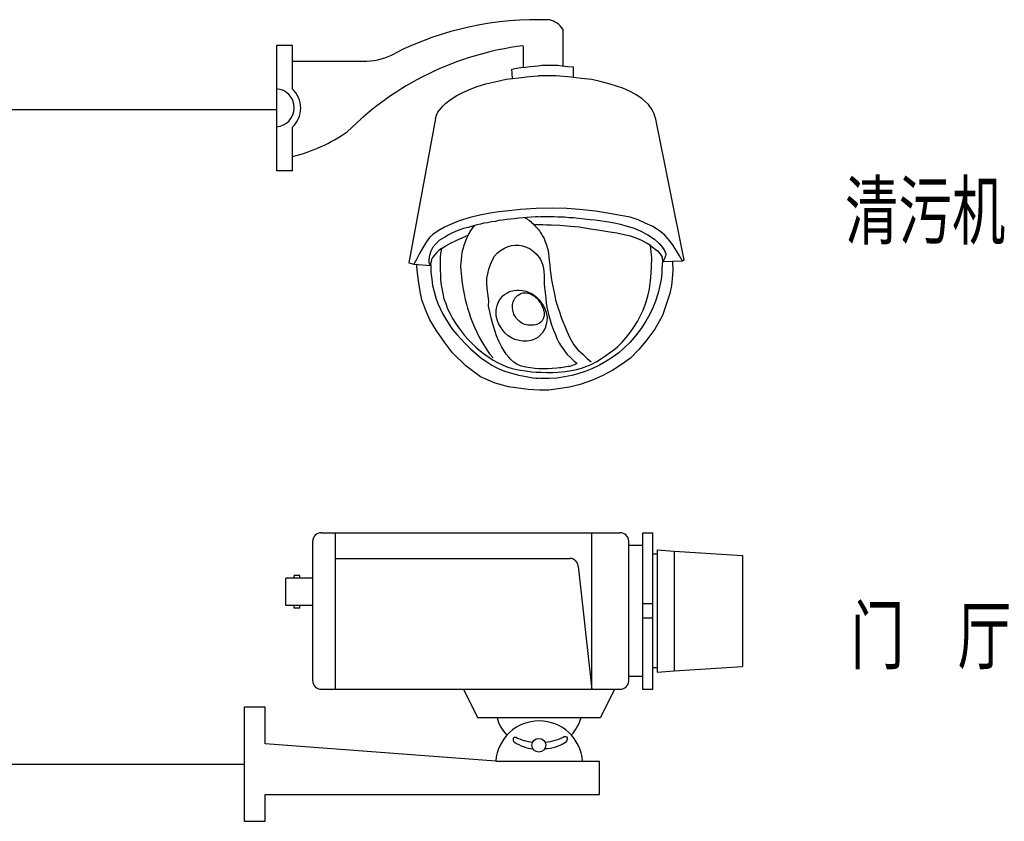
# Model space of a CAD drawing. Header units: millimetres. Extents: x 99955 to 321880, y 78800 to 170196.
# Tile 17 of 26: x 230936 to 235287, y 111635 to 115178. Entities that reach past the tile are written whole.
import ezdxf

# ---------------------------------------------------------------- set-up
doc = ezdxf.new("R2010")
doc.units = ezdxf.units.MM
doc.linetypes.add('CONTINOUS', pattern=[0])
doc.layers.add('DQ', color=3, linetype='Continuous', lineweight=13)
doc.layers.add('付', color=7, linetype='Continuous')
doc.styles.add('宋体', font='txt', dxfattribs={"width": 0.8, "height": 3.5})

msp = doc.modelspace()

# ---------------------------------------------------------------- linework, layer by layer
at = {"color": 0}
for p, q in [((233335.5, 115136.2), (233335.5, 114974.2)), ((232140.9, 115063.9), (232070, 115063.9)), ((232070, 115063.9), (232070, 114509.4)), ((232140.9, 114871.4), (232140.9, 115063.9)), ((233160, 115062.9), (233160, 114967.6)), ((232142.4, 114994.7), (232469.5, 114994.7)), ((232140.9, 114509.4), (232140.9, 114703.5)), ((232140.9, 114509.4), (232070, 114509.4)), ((232020.9, 112139.8), (231927.3, 112139.8)), ((231927.3, 112139.8), (231927.3, 111635.2)), ((232020.9, 111977.8), (232020.9, 112139.8)), ((233039.3, 111901.7), (232020.9, 111977.8)), ((233039.3, 111901.7), (233498.6, 111901.7)), ((233498.6, 111753.6), (233498.6, 111901.7)), ((232020.9, 111753.6), (233498.6, 111753.6)), ((232020.9, 111635.2), (232020.9, 111753.6)), ((231927.3, 111635.2), (232020.9, 111635.2))]:
    msp.add_line(p, q, dxfattribs=at)
for p, q in [((233170.9, 114968.8), (233191, 114971.5)), ((233191, 114971.5), (233208.9, 114973.2)), ((233208.9, 114973.2), (233226.8, 114974.8)), ((233226.8, 114974.8), (233243.1, 114976.4)), ((233243.1, 114976.4), (233258.3, 114976.4)), ((233258.3, 114976.4), (233288.7, 114977.1)), ((233288.7, 114977.1), (233313.3, 114977.1)), ((233313.3, 114977.1), (233333.8, 114974.4)), ((233333.8, 114974.4), (233357, 114971.7)), ((233357, 114971.7), (233381.5, 114969)), ((233110.1, 114959.5), (233130.8, 114963.9)), ((233111.4, 114941.7), (233110.1, 114959.5)), ((233113.3, 114918.2), (233111.4, 114941.7)), ((233111.4, 114941.7), (233111.4, 114941.7)), ((233130.8, 114963.9), (233150.9, 114966.7)), ((233150.9, 114966.7), (233170.9, 114968.8)), ((233186.5, 114926.4), (233226.9, 114929.3)), ((233267.9, 114929.8), (233226.9, 114929.3)), ((233306.3, 114929.3), (233267.9, 114929.8)), ((233373.5, 114924.7), (233306.3, 114929.3)), ((233381.5, 114969), (233381.5, 114923.3)), ((232930.4, 114872.6), (232957.3, 114883.1)), ((232957.3, 114883.1), (232995.4, 114894.3)), ((232995.4, 114894.3), (233036.1, 114904.1)), ((233036.1, 114904.1), (233085.4, 114914.6)), ((233085.4, 114914.6), (233141.2, 114921.8)), ((233141.2, 114921.8), (233186.5, 114926.4)), ((233417.7, 114918.8), (233373.5, 114924.7)), ((233463.9, 114913.3), (233417.7, 114918.8)), ((233500.6, 114905.4), (233463.9, 114913.3)), ((233544.8, 114892.5), (233500.6, 114905.4)), ((233600.9, 114874.8), (233544.8, 114892.5)), ((232842, 114826.2), (232867.6, 114843.4)), ((232867.6, 114843.4), (232893.7, 114857)), ((232893.7, 114857), (232930.4, 114872.6)), ((233636.8, 114858.6), (233600.9, 114874.8)), ((233662.8, 114843.8), (233636.8, 114858.6)), ((233686.4, 114828), (233662.8, 114843.8)), ((232803.9, 114794.9), (232819.1, 114809.5)), ((232819.1, 114809.5), (232842, 114826.2)), ((233714.6, 114802.7), (233686.4, 114828)), ((233731.1, 114779.1), (233714.6, 114802.7)), ((232070, 114780), (230790, 114780)), ((232773.2, 114740.7), (232777.3, 114755.7)), ((232777.3, 114755.7), (232783.5, 114769.3)), ((232783.5, 114769.3), (232803.9, 114794.9)), ((233739.3, 114761.8), (233731.1, 114779.1)), ((233744.2, 114745.3), (233739.3, 114761.8)), ((232773.2, 114740.7), (232655.7, 114103.1)), ((233744.2, 114745.3), (233870.1, 114115.3)), ((233014.3, 114323.7), (232969.6, 114314)), ((233053.1, 114329.5), (233014.3, 114323.7)), ((233097.7, 114333.4), (233053.1, 114329.5)), ((233148.2, 114339.2), (233097.7, 114333.4)), ((233218, 114343.1), (233148.2, 114339.2)), ((233289.8, 114345), (233218, 114343.1)), ((233353.8, 114343.1), (233289.8, 114345)), ((233410.1, 114339.2), (233353.8, 114343.1)), ((233480, 114331.5), (233410.1, 114339.2)), ((233551.1, 114320), (233480, 114331.5)), ((233590.6, 114313.3), (233551.1, 114320)), ((232878.4, 114288.8), (232839.6, 114273.3)), ((232926.9, 114304.3), (232878.4, 114288.8)), ((232969.6, 114314), (232926.9, 114304.3)), ((232972.8, 114274.6), (232956.4, 114270.7)), ((232987.5, 114278.1), (232972.8, 114274.6)), ((233002.5, 114280.5), (232987.5, 114278.1)), ((233020.7, 114284.1), (233002.5, 114280.5)), ((233036.3, 114286.8), (233020.7, 114284.1)), ((233053.6, 114289.9), (233036.3, 114286.8)), ((233069.1, 114292.1), (233053.6, 114289.9)), ((233087.8, 114294.3), (233069.1, 114292.1)), ((233104.2, 114296.5), (233087.8, 114294.3)), ((233120.2, 114298.3), (233104.2, 114296.5)), ((233141.5, 114300.5), (233120.2, 114298.3)), ((233161.1, 114302.3), (233141.5, 114300.5)), ((233178.4, 114304.1), (233161.1, 114302.3)), ((233167.8, 114302.6), (233172.5, 114300.3)), ((233172.5, 114300.3), (233177.9, 114297.3)), ((233177.9, 114297.3), (233183.2, 114294.1)), ((233195.7, 114305), (233178.4, 114304.1)), ((233183.2, 114294.1), (233188.6, 114289.9)), ((233188.6, 114289.9), (233193.9, 114286.1)), ((233193.9, 114286.1), (233199.6, 114280.6)), ((233215.7, 114306.3), (233195.7, 114305)), ((233199.6, 114280.6), (233205.6, 114275.1)), ((233205.6, 114275.1), (233211.3, 114269.2)), ((233226.9, 114306.7), (233215.7, 114306.3)), ((233226.9, 114306.7), (233238, 114307.6)), ((233238, 114307.6), (233257.2, 114308.2)), ((233257.2, 114308.2), (233276, 114308)), ((233276, 114308), (233297.9, 114308)), ((233297.9, 114308), (233313.9, 114307)), ((233313.9, 114307), (233327.1, 114307.2)), ((233327.1, 114307.2), (233342.8, 114306.3)), ((233342.8, 114306.3), (233364.2, 114304.5)), ((233364.2, 114304.5), (233383.4, 114303.6)), ((233383.4, 114303.6), (233405.8, 114301.4)), ((233405.8, 114301.4), (233432.2, 114298.5)), ((233432.2, 114298.5), (233456.7, 114295.7)), ((233456.7, 114295.7), (233479.4, 114294)), ((233479.4, 114294), (233499.3, 114291.2)), ((233499.3, 114291.2), (233518.6, 114287.8)), ((233518.6, 114287.8), (233539.1, 114284.3)), ((233539.1, 114284.3), (233563.4, 114279.7)), ((233563.4, 114279.7), (233591.6, 114273.9)), ((233634.1, 114304.6), (233590.6, 114313.3)), ((233591.6, 114273.9), (233618.4, 114266)), ((233669.7, 114293), (233634.1, 114304.6)), ((233699.6, 114278.6), (233669.7, 114293)), ((233733.4, 114264.1), (233699.6, 114278.6)), ((232785.6, 114245.5), (232761.1, 114228.6)), ((232813.5, 114260.6), (232785.6, 114245.5)), ((232839.6, 114273.3), (232813.5, 114260.6)), ((232845.1, 114234.2), (232831.1, 114226.7)), ((232862.3, 114241.6), (232845.1, 114234.2)), ((232880.7, 114249.5), (232862.3, 114241.6)), ((232897.4, 114254.8), (232880.7, 114249.5)), ((232917.3, 114259.9), (232897.4, 114254.8)), ((232921, 114233.7), (232915.5, 114222.8)), ((232936.1, 114265.5), (232917.3, 114259.9)), ((232929.4, 114247.3), (232921, 114233.7)), ((232937.1, 114257.7), (232929.4, 114247.3)), ((232956.4, 114270.7), (232936.1, 114265.5)), ((232944.9, 114266), (232937.1, 114257.7)), ((233219.7, 114271.4), (233210.9, 114271.6)), ((233211.3, 114269.2), (233217.3, 114263.1)), ((233217.3, 114263.1), (233222.9, 114257.1)), ((233232.8, 114271.2), (233219.7, 114271.4)), ((233222.9, 114257.1), (233227.9, 114250.6)), ((233227.9, 114250.6), (233232.3, 114245.5)), ((233232.3, 114245.5), (233236.5, 114239.5)), ((233248.6, 114271.2), (233232.8, 114271.2)), ((233236.5, 114239.5), (233242.1, 114229.8)), ((233264.1, 114270.6), (233248.6, 114271.2)), ((233284.7, 114270.2), (233264.1, 114270.6)), ((233322.1, 114268.2), (233284.7, 114270.2)), ((233369.3, 114264.3), (233322.1, 114268.2)), ((233408, 114260.4), (233369.3, 114264.3)), ((233457.8, 114251.8), (233408, 114260.4)), ((233499.1, 114245.7), (233457.8, 114251.8)), ((233543.4, 114238.9), (233499.1, 114245.7)), ((233575.2, 114234.2), (233543.4, 114238.9)), ((233607.5, 114227.5), (233575.2, 114234.2)), ((233618.4, 114266), (233646.6, 114258)), ((233646.6, 114258), (233677.7, 114244.3)), ((233677.7, 114244.3), (233712.4, 114227)), ((233763.4, 114245.1), (233733.4, 114264.1)), ((233786.6, 114225.2), (233763.4, 114245.1)), ((232731.4, 114194.3), (232718.6, 114172.8)), ((232747.1, 114214.7), (232731.4, 114194.3)), ((232761.1, 114228.6), (232747.1, 114214.7)), ((232777.4, 114190.7), (232761.7, 114172.6)), ((232791.6, 114203.3), (232777.4, 114190.7)), ((232817, 114218.8), (232791.6, 114203.3)), ((232831.1, 114226.7), (232817, 114218.8)), ((232818.9, 114178.2), (232838.9, 114190.1)), ((232838.9, 114190.1), (232865, 114202.8)), ((232865, 114202.8), (232894, 114215.5)), ((232894, 114215.5), (232904.4, 114220.5)), ((232904, 114196.9), (232898.2, 114180.4)), ((232910, 114211.1), (232904, 114196.9)), ((232904.4, 114220.5), (232915.9, 114225.7)), ((232915.5, 114222.8), (232910, 114211.1)), ((233242.1, 114229.8), (233248, 114219.9)), ((233248, 114219.9), (233253.2, 114210.4)), ((233253.2, 114210.4), (233256.8, 114201.3)), ((233256.8, 114201.3), (233261.4, 114190.3)), ((233261.4, 114190.3), (233265.7, 114176.7)), ((233634.6, 114220.7), (233607.5, 114227.5)), ((233660.7, 114212.4), (233634.6, 114220.7)), ((233685.2, 114201.9), (233660.7, 114212.4)), ((233708.1, 114188.9), (233685.2, 114201.9)), ((233723.8, 114179.5), (233708.1, 114188.9)), ((233712.4, 114227), (233740.6, 114208.2)), ((233740.6, 114208.2), (233761.8, 114188.7)), ((233761.8, 114188.7), (233771.8, 114176.9)), ((233807, 114202.6), (233786.6, 114225.2)), ((233823.7, 114180.6), (233807, 114202.6)), ((232702.3, 114144.8), (232688.9, 114118.7)), ((232718.6, 114172.8), (232702.3, 114144.8)), ((232752.2, 114155.3), (232746.7, 114136.4)), ((232761.7, 114172.6), (232752.2, 114155.3)), ((232778.6, 114148.7), (232768.4, 114137.7)), ((232789.1, 114160), (232778.6, 114148.7)), ((232800.3, 114166.8), (232789.1, 114160)), ((232795.2, 114144.2), (232793.7, 114126)), ((232800.3, 114166.8), (232795.2, 114144.2)), ((232800.3, 114166.8), (232818.9, 114178.2)), ((232890, 114148.4), (232888.1, 114134.8)), ((232893.4, 114164.5), (232890, 114148.4)), ((232898.2, 114180.4), (232893.4, 114164.5)), ((233034.7, 114132.8), (233047.3, 114147.9)), ((233047.3, 114147.9), (233060.3, 114157.9)), ((233060.3, 114157.9), (233078.7, 114168.9)), ((233078.7, 114168.9), (233094.5, 114176.3)), ((233094.5, 114176.3), (233109.7, 114179.9)), ((233109.7, 114179.9), (233124.9, 114182.1)), ((233124.9, 114182.1), (233141.3, 114181.8)), ((233141.3, 114181.8), (233157.5, 114178.9)), ((233157.5, 114178.9), (233174.9, 114173.1)), ((233174.9, 114173.1), (233191.1, 114165.4)), ((233191.1, 114165.4), (233205.9, 114154.1)), ((233205.9, 114154.1), (233217.9, 114143.1)), ((233265.7, 114176.7), (233269.6, 114162.8)), ((233269.6, 114162.8), (233272.6, 114146.9)), ((233272.6, 114146.9), (233273.6, 114127.9)), ((233725.2, 114164.9), (233723.8, 114179.5)), ((233723.8, 114179.5), (233737, 114170.2)), ((233729.1, 114125.9), (233725.2, 114164.9)), ((233737, 114170.2), (233744.7, 114164.1)), ((233744.7, 114164.1), (233754.1, 114156)), ((233754.1, 114156), (233764.1, 114144.7)), ((233764.1, 114144.7), (233770, 114136.1)), ((233771.8, 114176.9), (233779.4, 114166.2)), ((233779.4, 114166.2), (233784.7, 114158.3)), ((233784.7, 114158.3), (233791.5, 114143.3)), ((233791.5, 114143.3), (233791.1, 114140.5)), ((233838.7, 114155.9), (233823.7, 114180.6)), ((233851.6, 114134.4), (233838.7, 114155.9)), ((232655.7, 114103.1), (232678.2, 114098.3)), ((232688.9, 114118.7), (232678.2, 114098.3)), ((232744.4, 114119.8), (232744.2, 114106.8)), ((232744.2, 114106.8), (232744.7, 114099.3)), ((232746.7, 114136.4), (232744.4, 114119.8)), ((232753.7, 114107.8), (232751.6, 114099.4)), ((232756.2, 114117.9), (232753.7, 114107.8)), ((232760.5, 114127.6), (232756.2, 114117.9)), ((232768.4, 114137.7), (232760.5, 114127.6)), ((232793.7, 114126), (232793.7, 114098.9)), ((232885.1, 114103.8), (232884.4, 114088.1)), ((232886.1, 114118.2), (232885.1, 114103.8)), ((232888.1, 114134.8), (232886.1, 114118.2)), ((233016.5, 114096.8), (233024.8, 114116.1)), ((233024.8, 114116.1), (233034.7, 114132.8)), ((233217.9, 114143.1), (233224.6, 114135.7)), ((233224.6, 114135.7), (233232.4, 114126)), ((233232.4, 114126), (233237.1, 114117.7)), ((233237.1, 114117.7), (233242.1, 114107.6)), ((233242.1, 114107.6), (233245.8, 114097.4)), ((233273.6, 114127.9), (233275.7, 114111.7)), ((233275.7, 114111.7), (233277.9, 114094.6)), ((233728.3, 114086.2), (233729.1, 114125.9)), ((233770, 114136.1), (233774.8, 114128.5)), ((233776.2, 114108.3), (233774.1, 114080.3)), ((233774.8, 114128.5), (233775.6, 114122.9)), ((233775.6, 114122.9), (233776.1, 114115.8)), ((233776.1, 114115.8), (233776.2, 114108.3)), ((233781.3, 114115.3), (233776.2, 114108.3)), ((233865.2, 114110.7), (233776.2, 114108.3)), ((233783.6, 114119.3), (233781.3, 114115.3)), ((233786.4, 114125.3), (233783.6, 114119.3)), ((233789.3, 114133.9), (233786.4, 114125.3)), ((233791.1, 114140.5), (233789.3, 114133.9)), ((233820.7, 114109.5), (233822.9, 114069.1)), ((233865.2, 114110.7), (233851.6, 114134.4)), ((233870.1, 114115.3), (233865.2, 114110.7)), ((232678.2, 114098.3), (232752.4, 114091.5)), ((232690.1, 114088.1), (232690.1, 114098.3)), ((232694.2, 114057.6), (232690.1, 114088.1)), ((232700.3, 114014.8), (232694.2, 114057.6)), ((232744.7, 114099.3), (232746.5, 114096.9)), ((232746.5, 114096.9), (232752.4, 114091.5)), ((232751.6, 114099.4), (232752.4, 114091.5)), ((232752.4, 114091.5), (232753.2, 114062.4)), ((232753.2, 114062.4), (232756.5, 114031)), ((232793.7, 114098.9), (232793.7, 114069.7)), ((232793.7, 114069.7), (232795.1, 114051.6)), ((232884.4, 114088.1), (232884.7, 114072.5)), ((232884.7, 114072.5), (232886.3, 114057.3)), ((232886.3, 114057.3), (232888, 114039.7)), ((233003.9, 114055.5), (233009.1, 114075.4)), ((233009.1, 114075.4), (233016.5, 114096.8)), ((233245.8, 114097.4), (233249.2, 114087)), ((233249.2, 114087), (233251.2, 114077.5)), ((233251.2, 114077.5), (233252.4, 114066.7)), ((233252.4, 114066.7), (233252.8, 114046.7)), ((233277.9, 114094.6), (233280.3, 114071.2)), ((233280.3, 114071.2), (233282.7, 114052.6)), ((233723.6, 114023.2), (233726.6, 114057.8)), ((233726.6, 114057.8), (233728.3, 114086.2)), ((233773.3, 114057.4), (233770.3, 114029.3)), ((233774.1, 114080.3), (233773.3, 114057.4)), ((233822.9, 114069.1), (233819.7, 114032.2)), ((232705.4, 113977.1), (232700.3, 114014.8)), ((232756.5, 114031), (232760.6, 114003.8)), ((232795.1, 114051.6), (232795.5, 114033.1)), ((232795.5, 114033.1), (232797.5, 114012.9)), ((232797.5, 114012.9), (232800.7, 113989.6)), ((232888, 114039.7), (232891.4, 114012.9)), ((232891.4, 114012.9), (232895.8, 113987.7)), ((232999.7, 114015.8), (233000.8, 114035.7)), ((233002.1, 113989.7), (232999.7, 114015.8)), ((233000.8, 114035.7), (233003.9, 114055.5)), ((233252.8, 114046.7), (233253.4, 114027)), ((233253.4, 114027), (233254.2, 114010.7)), ((233282.7, 114052.6), (233286.1, 114028.2)), ((233286.1, 114028.2), (233290.3, 114006.4)), ((233719.3, 113988.6), (233723.6, 114023.2)), ((233770.3, 114029.3), (233764.3, 114002.9)), ((233819.7, 114032.2), (233815.6, 114002.7)), ((232712.5, 113940.4), (232705.4, 113977.1)), ((232760.6, 114003.8), (232767.2, 113977.4)), ((232767.2, 113977.4), (232775.4, 113948.6)), ((232800.7, 113989.6), (232805, 113968.6)), ((232895.8, 113987.7), (232900.3, 113964.3)), ((233008.5, 113935.5), (233002.1, 113989.7)), ((233078.4, 113963.3), (233088.5, 113969.3)), ((233088.5, 113969.3), (233096.8, 113974.6)), ((233096.8, 113974.6), (233106.9, 113978.7)), ((233106.9, 113978.7), (233121.1, 113981.7)), ((233121.1, 113981.7), (233132.3, 113982.9)), ((233132.3, 113982.9), (233143.6, 113982.9)), ((233143.6, 113982.9), (233158.4, 113981.1)), ((233152.7, 113968.9), (233158.9, 113970.2)), ((233158.4, 113981.1), (233172.6, 113978.1)), ((233158.9, 113970.2), (233167.8, 113970.9)), ((233167.8, 113970.9), (233174.2, 113970.4)), ((233172.6, 113978.1), (233185, 113973.4)), ((233174.2, 113970.4), (233182, 113969.1)), ((233182, 113969.1), (233188.5, 113967.6)), ((233185, 113973.4), (233197.5, 113967.5)), ((233254.2, 114010.7), (233255.1, 113994.7)), ((233255.1, 113994.7), (233257.5, 113970.7)), ((233257.5, 113970.7), (233261.1, 113947.1)), ((233290.3, 114006.4), (233294.9, 113986)), ((233294.9, 113986), (233298.7, 113964.6)), ((233712, 113956.4), (233719.3, 113988.6)), ((233757, 113970.2), (233745, 113933.5)), ((233764.3, 114002.9), (233757, 113970.2)), ((233815.6, 114002.7), (233808.2, 113967.5)), ((232730.9, 113892.5), (232712.5, 113940.4)), ((232775.4, 113948.6), (232783.7, 113923.9)), ((232805, 113968.6), (232810.6, 113944.8)), ((232810.6, 113944.8), (232818.2, 113924.1)), ((232900.3, 113964.3), (232905.1, 113941)), ((232905.1, 113941), (232910.7, 113921.3)), ((233008.1, 113911.3), (233008.5, 113935.5)), ((233045.9, 113914.8), (233050.6, 113926.7)), ((233050.6, 113926.7), (233054.8, 113937.3)), ((233054.8, 113937.3), (233061.3, 113946.2)), ((233061.3, 113946.2), (233068.4, 113955.7)), ((233068.4, 113955.7), (233078.4, 113963.3)), ((233113.4, 113919.9), (233116.1, 113931.4)), ((233116.1, 113931.4), (233121, 113941.7)), ((233121, 113941.7), (233124.5, 113947.3)), ((233124.5, 113947.3), (233130.4, 113953.4)), ((233130.4, 113953.4), (233135.6, 113958.6)), ((233135.6, 113958.6), (233141.2, 113962.5)), ((233141.2, 113962.5), (233147.1, 113966.1)), ((233147.1, 113966.1), (233152.7, 113968.9)), ((233188.5, 113967.6), (233194.8, 113964.8)), ((233194.8, 113964.8), (233199.9, 113962)), ((233197.5, 113967.5), (233208.7, 113961)), ((233199.9, 113962), (233204.7, 113959)), ((233204.7, 113959), (233210.3, 113955.6)), ((233208.7, 113961), (233218.8, 113953.3)), ((233210.3, 113955.6), (233215.3, 113951.2)), ((233215.3, 113951.2), (233220.7, 113946.9)), ((233218.8, 113953.3), (233226.5, 113945)), ((233220.7, 113946.9), (233224.8, 113942.2)), ((233224.8, 113942.2), (233228.9, 113937.7)), ((233226.5, 113945), (233234.2, 113936.7)), ((233228.9, 113937.7), (233232.1, 113933.1)), ((233232.1, 113933.1), (233235.3, 113928.8)), ((233234.2, 113936.7), (233241.9, 113925.5)), ((233235.3, 113928.8), (233238.1, 113924.5)), ((233261.1, 113947.1), (233262.8, 113923.4)), ((233298.7, 113964.6), (233304.2, 113939.4)), ((233304.2, 113939.4), (233311.5, 113915.7)), ((233700.8, 113921.8), (233712, 113956.4)), ((233745, 113933.5), (233733.6, 113904.1)), ((233808.2, 113967.5), (233793.1, 113919.1)), ((232748.2, 113851.4), (232730.9, 113892.5)), ((232783.7, 113923.9), (232793.6, 113901.6)), ((232793.6, 113901.6), (232804.3, 113879.4)), ((232818.2, 113924.1), (232826.8, 113900.8)), ((232826.8, 113900.8), (232837.9, 113878)), ((232910.7, 113921.3), (232915.1, 113903.5)), ((232915.1, 113903.5), (232921.6, 113882.7)), ((232921.6, 113882.7), (232928.6, 113861.8)), ((233013.3, 113886.5), (233008.1, 113911.3)), ((233019.3, 113860), (233013.3, 113886.5)), ((233041.7, 113892.9), (233042.9, 113903.6)), ((233041.7, 113882.3), (233041.7, 113892.9)), ((233041.7, 113870.7), (233041.7, 113882.3)), ((233042.9, 113903.6), (233045.9, 113914.8)), ((233112.9, 113905.5), (233113.4, 113919.9)), ((233114.4, 113894), (233112.9, 113905.5)), ((233117.4, 113882.7), (233114.4, 113894)), ((233120, 113875.9), (233117.4, 113882.7)), ((233238.1, 113924.5), (233240.9, 113919.8)), ((233240.9, 113919.8), (233242.9, 113915)), ((233241.9, 113925.5), (233249, 113914.8)), ((233242.7, 113915.6), (233245.2, 113910.5)), ((233245.2, 113910.5), (233247.6, 113905.2)), ((233247.6, 113905.2), (233249.9, 113898.9)), ((233249, 113914.8), (233254.9, 113904.2)), ((233249.9, 113898.9), (233251.3, 113892.6)), ((233251.3, 113892.6), (233253.1, 113886.3)), ((233253.1, 113886.3), (233253.4, 113879.1)), ((233254.9, 113904.2), (233259.6, 113892.4)), ((233259.6, 113892.4), (233264.4, 113878.2)), ((233262.8, 113923.4), (233265.3, 113907.8)), ((233265.3, 113907.8), (233269.7, 113888.5)), ((233269.7, 113888.5), (233274.6, 113870.7)), ((233311.5, 113915.7), (233316.7, 113898.5)), ((233316.7, 113898.5), (233322.1, 113882.4)), ((233322.1, 113882.4), (233327.7, 113866.3)), ((233680, 113870.1), (233690.6, 113894.8)), ((233690.6, 113894.8), (233700.8, 113921.8)), ((233733.6, 113904.1), (233720.3, 113877)), ((233793.1, 113919.1), (233776.3, 113870.8)), ((232776, 113805.2), (232748.2, 113851.4)), ((232804.3, 113879.4), (232817.5, 113857.1)), ((232817.5, 113857.1), (232833.2, 113831.5)), ((232837.9, 113878), (232849.1, 113856.8)), ((232849.1, 113856.8), (232861.9, 113836.8)), ((232928.6, 113861.8), (232936.1, 113840.3)), ((232936.1, 113840.3), (232944.9, 113818.9)), ((233026.1, 113831.9), (233019.3, 113860)), ((233046.5, 113850.9), (233041.7, 113870.7)), ((233051.8, 113835.6), (233046.5, 113850.9)), ((233123.7, 113869.4), (233120, 113875.9)), ((233127.6, 113862.6), (233123.7, 113869.4)), ((233131.5, 113857.2), (233127.6, 113862.6)), ((233137.1, 113851.2), (233131.5, 113857.2)), ((233142.9, 113845.5), (233137.1, 113851.2)), ((233149.3, 113840.6), (233142.9, 113845.5)), ((233154.4, 113837.2), (233149.3, 113840.6)), ((233238.2, 113841.2), (233232.3, 113836.7)), ((233244.4, 113847.5), (233238.2, 113841.2)), ((233248.9, 113856.1), (233244.4, 113847.5)), ((233252.4, 113864.8), (233248.9, 113856.1)), ((233253.4, 113872), (233252.4, 113864.8)), ((233253.4, 113879.1), (233253.4, 113872)), ((233265.5, 113845.6), (233262.6, 113830.2)), ((233264.4, 113878.2), (233266.1, 113864)), ((233266.1, 113864), (233265.5, 113845.6)), ((233274.6, 113870.7), (233279.5, 113850.3)), ((233279.5, 113850.3), (233285.7, 113828.9)), ((233327.7, 113866.3), (233334.3, 113846.7)), ((233334.3, 113846.7), (233344.5, 113823.7)), ((233650.3, 113819.6), (233666.5, 113844.5)), ((233666.5, 113844.5), (233680, 113870.1)), ((233702.3, 113845.8), (233682.4, 113813.3)), ((233720.3, 113877), (233702.3, 113845.8)), ((233776.3, 113870.8), (233742.8, 113810)), ((232813, 113753.4), (232776, 113805.2)), ((232833.2, 113831.5), (232848.9, 113809.3)), ((232848.9, 113809.3), (232867.8, 113787)), ((232861.9, 113836.8), (232875.2, 113817.7)), ((232875.2, 113817.7), (232888.6, 113799.9)), ((232888.6, 113799.9), (232902, 113782.7)), ((232944.9, 113818.9), (232956.1, 113797.4)), ((232956.1, 113797.4), (232965.9, 113774.6)), ((233035.5, 113803.7), (233026.1, 113831.9)), ((233043.2, 113781.5), (233035.5, 113803.7)), ((233060.7, 113820.8), (233051.8, 113835.6)), ((233070.2, 113805.4), (233060.7, 113820.8)), ((233080.2, 113794.1), (233070.2, 113805.4)), ((233160.4, 113834.1), (233154.4, 113837.2)), ((233167.7, 113831.6), (233160.4, 113834.1)), ((233173.9, 113829.6), (233167.7, 113831.6)), ((233181.8, 113828.4), (233173.9, 113829.6)), ((233191.4, 113827.6), (233181.8, 113828.4)), ((233199.1, 113827.3), (233191.4, 113827.6)), ((233208.1, 113828.1), (233199.1, 113827.3)), ((233215.4, 113829.4), (233208.1, 113828.1)), ((233221.7, 113831.3), (233215.4, 113829.4)), ((233226.5, 113833.3), (233221.7, 113831.3)), ((233232.3, 113836.7), (233226.5, 113833.3)), ((233251.3, 113803.6), (233244.2, 113793)), ((233257.8, 113815.4), (233251.3, 113803.6)), ((233262.6, 113830.2), (233257.8, 113815.4)), ((233285.7, 113828.9), (233295.1, 113805.4)), ((233295.1, 113805.4), (233303, 113786.6)), ((233344.5, 113823.7), (233353.2, 113801.6)), ((233353.2, 113801.6), (233366.6, 113772.4)), ((233615.8, 113773.6), (233633.3, 113795.5)), ((233633.3, 113795.5), (233650.3, 113819.6)), ((233682.4, 113813.3), (233657.8, 113780.8)), ((233742.8, 113810), (233702.9, 113757.6)), ((232848.2, 113705.3), (232813, 113753.4)), ((232867.8, 113787), (232886.8, 113765.6)), ((232886.8, 113765.6), (232905.3, 113745.2)), ((232902, 113782.7), (232916, 113766.8)), ((232916, 113766.8), (232933.8, 113747.7)), ((232965.9, 113774.6), (232980.6, 113749.2)), ((233053.4, 113756.7), (233043.2, 113781.5)), ((233066.3, 113731.1), (233053.4, 113756.7)), ((233095, 113781.1), (233080.2, 113794.1)), ((233109.8, 113771.7), (233095, 113781.1)), ((233124.6, 113764), (233109.8, 113771.7)), ((233142.4, 113759.8), (233124.6, 113764)), ((233159.6, 113757.5), (233142.4, 113759.8)), ((233177.9, 113756.9), (233159.6, 113757.5)), ((233195.7, 113759.8), (233177.9, 113756.9)), ((233211.1, 113765.8), (233195.7, 113759.8)), ((233225.3, 113773.4), (233211.1, 113765.8)), ((233235.3, 113783.5), (233225.3, 113773.4)), ((233244.2, 113793), (233235.3, 113783.5)), ((233303, 113786.6), (233309.7, 113768.8)), ((233309.7, 113768.8), (233318.6, 113751.4)), ((233366.6, 113772.4), (233385, 113740.6)), ((233577.4, 113732.9), (233598.8, 113752.8)), ((233598.8, 113752.8), (233615.8, 113773.6)), ((233633.7, 113753.4), (233605.8, 113726.6)), ((233657.8, 113780.8), (233633.7, 113753.4)), ((233702.9, 113757.6), (233671.4, 113719.8)), ((232905.3, 113745.2), (232928.4, 113723.9)), ((232928.4, 113723.9), (232949.7, 113704.5)), ((232933.8, 113747.7), (232951.6, 113730.6)), ((232951.6, 113730.6), (232970.2, 113713.8)), ((232970.2, 113713.8), (232989.3, 113699.2)), ((232980.6, 113749.2), (232997.3, 113724.1)), ((232997.3, 113724.1), (233012.4, 113701.5)), ((233085.8, 113699.8), (233066.3, 113731.1)), ((233318.6, 113751.4), (233328.1, 113735.2)), ((233328.1, 113735.2), (233339.9, 113719.6)), ((233339.9, 113719.6), (233353.9, 113700)), ((233385, 113740.6), (233401.9, 113718.9)), ((233401.9, 113718.9), (233424, 113699.1)), ((233542.5, 113705), (233560.9, 113719)), ((233560.9, 113719), (233577.4, 113732.9)), ((233605.8, 113726.6), (233583.2, 113706.4)), ((233671.4, 113719.8), (233635.7, 113682)), ((232907.4, 113648), (232848.2, 113705.3)), ((232949.7, 113704.5), (232972.8, 113685.1)), ((232972.8, 113685.1), (232999.6, 113666.6)), ((232989.3, 113699.2), (233008.4, 113686.3)), ((232999.6, 113666.6), (233022.8, 113651.8)), ((233008.4, 113686.3), (233028.1, 113674)), ((233012.4, 113701.5), (233028.6, 113683.5)), ((233028.1, 113674), (233046.6, 113663.3)), ((233098, 113686.2), (233085.8, 113699.8)), ((233106.8, 113676), (233098, 113686.2)), ((233119.1, 113664.5), (233106.8, 113676)), ((233134, 113654.3), (233119.1, 113664.5)), ((233353.9, 113700), (233370.7, 113683.8)), ((233370.7, 113683.8), (233385.8, 113669.3)), ((233385.8, 113669.3), (233397, 113660.9)), ((233424, 113699.1), (233442.9, 113681.2)), ((233442.9, 113681.2), (233460.8, 113666.2)), ((233464.9, 113656.2), (233486.3, 113668)), ((233486.3, 113668), (233506.8, 113680.2)), ((233525.5, 113667.2), (233497.5, 113650.6)), ((233506.8, 113680.2), (233526.8, 113694.1)), ((233554.6, 113685), (233525.5, 113667.2)), ((233526.8, 113694.1), (233542.5, 113705)), ((233583.2, 113706.4), (233554.6, 113685)), ((233635.7, 113682), (233595.8, 113654.8)), ((232972.2, 113599.9), (232907.4, 113648)), ((233022.8, 113651.8), (233047.7, 113638)), ((233046.6, 113663.3), (233065.7, 113653.8)), ((233047.7, 113638), (233078.3, 113625)), ((233065.7, 113653.8), (233088.7, 113644.2)), ((233078.3, 113625), (233108.8, 113615.8)), ((233088.7, 113644.2), (233112.3, 113636.4)), ((233112.3, 113636.4), (233139.2, 113630.8)), ((233153, 113646.8), (233134, 113654.3)), ((233139.2, 113630.8), (233171.2, 113626.3)), ((233172.7, 113642.1), (233153, 113646.8)), ((233171.2, 113626.3), (233199.3, 113622.4)), ((233192.5, 113638.7), (233172.7, 113642.1)), ((233212.8, 113636.7), (233192.5, 113638.7)), ((233199.3, 113622.4), (233218.9, 113620.7)), ((233229.8, 113635.3), (233212.8, 113636.7)), ((233247.5, 113635.3), (233229.8, 113635.3)), ((233267.9, 113635.3), (233247.5, 113635.3)), ((233288.3, 113636), (233267.9, 113635.3)), ((233308.9, 113638.5), (233288.3, 113636)), ((233320.8, 113639.5), (233308.9, 113638.5)), ((233315.8, 113620.9), (233346.4, 113623.3)), ((233327.5, 113640.1), (233320.8, 113639.5)), ((233335.4, 113640.9), (233327.5, 113640.1)), ((233344.1, 113642), (233335.4, 113640.9)), ((233351.5, 113643.2), (233344.1, 113642)), ((233346.4, 113623.3), (233374.1, 113627.8)), ((233360.1, 113644.8), (233351.5, 113643.2)), ((233367.1, 113646), (233360.1, 113644.8)), ((233374.1, 113648.1), (233367.1, 113646)), ((233381.2, 113650.6), (233374.1, 113648.1)), ((233374.1, 113627.8), (233396.4, 113632.2)), ((233387.5, 113653), (233381.2, 113650.6)), ((233393.6, 113655.8), (233387.5, 113653)), ((233397.2, 113658.7), (233393.6, 113655.8)), ((233396.4, 113632.2), (233419.2, 113637.7)), ((233397, 113660.9), (233397.2, 113658.7)), ((233434.5, 113622.6), (233401.8, 113612.5)), ((233419.2, 113637.7), (233441.9, 113646.6)), ((233464.8, 113634.5), (233434.5, 113622.6)), ((233441.9, 113646.6), (233464.9, 113656.2)), ((233497.5, 113650.6), (233464.8, 113634.5)), ((233556.7, 113629.7), (233513.3, 113604.9)), ((233595.8, 113654.8), (233556.7, 113629.7)), ((233036.9, 113572.2), (232972.2, 113599.9)), ((233108.8, 113615.8), (233142.1, 113607.5)), ((233142.1, 113607.5), (233174.5, 113601)), ((233174.5, 113601), (233204.1, 113595.4)), ((233204.1, 113595.4), (233217.2, 113594.4)), ((233217.2, 113594.4), (233226.9, 113594)), ((233218.9, 113620.7), (233239.1, 113620.1)), ((233237.1, 113592.9), (233226.9, 113594)), ((233258.8, 113591.9), (233237.1, 113592.9)), ((233239.1, 113620.1), (233265.3, 113619.4)), ((233276.3, 113592.3), (233258.8, 113591.9)), ((233265.3, 113619.4), (233292, 113619.4)), ((233309, 113594.1), (233276.3, 113592.3)), ((233292, 113619.4), (233315.8, 113620.9)), ((233342.9, 113598.9), (233309, 113594.1)), ((233376.2, 113605.4), (233342.9, 113598.9)), ((233401.8, 113612.5), (233376.2, 113605.4)), ((233466.9, 113584.3), (233412.3, 113565.8)), ((233513.3, 113604.9), (233466.9, 113584.3)), ((233096.2, 113555.5), (233036.9, 113572.2)), ((233182.2, 113543.1), (233096.2, 113555.5)), ((233232.8, 113540), (233182.2, 113543.1)), ((233274, 113541), (233232.8, 113540)), ((233315.3, 113546.2), (233274, 113541)), ((233365.8, 113553.4), (233315.3, 113546.2)), ((233412.3, 113565.8), (233365.8, 113553.4)), ((232268.4, 112910.4), (233589.5, 112910.4)), ((232331.3, 112218.4), (232331.3, 112910.4)), ((233463.7, 112218.4), (233463.7, 112910.4)), ((233690.2, 112218.4), (233690.2, 112910.4)), ((233690.2, 112910.4), (233734.2, 112910.4)), ((233734.2, 112218.4), (233734.2, 112910.4)), ((232230.7, 112256.2), (232230.7, 112872.7)), ((233627.2, 112256.2), (233627.2, 112872.7)), ((233690.2, 112853.8), (233627.2, 112853.8)), ((232331.3, 112797.2), (233366.9, 112797.2)), ((233753.1, 112816.1), (233734.2, 112816.1)), ((233753.1, 112834.9), (233828.6, 112828.6)), ((233753.1, 112834.9), (233753.1, 112293.9)), ((233828.6, 112828.6), (234130.5, 112809.8)), ((233828.6, 112828.6), (233828.6, 112300.2)), ((234130.5, 112809.8), (234130.5, 112319.1)), ((233404.4, 112763.5), (233463.7, 112218.4)), ((232111.2, 112589.6), (232111.2, 112709.1)), ((232230.7, 112709.1), (232111.2, 112709.1)), ((232148.9, 112709.1), (232148.9, 112721.7)), ((232174.1, 112721.7), (232148.9, 112721.7)), ((232174.1, 112709.1), (232174.1, 112721.7)), ((232230.7, 112589.6), (232111.2, 112589.6)), ((232148.9, 112577), (232148.9, 112589.6)), ((232174.1, 112577), (232148.9, 112577)), ((232174.1, 112577), (232174.1, 112589.6)), ((233734.2, 112595.9), (233690.2, 112595.9)), ((233734.2, 112533), (233690.2, 112533)), ((233828.6, 112300.2), (234130.5, 112319.1)), ((233690.2, 112275.1), (233627.2, 112275.1)), ((233753.1, 112312.8), (233734.2, 112312.8)), ((233753.1, 112293.9), (233828.6, 112300.2)), ((233589.5, 112218.4), (232268.4, 112218.4)), ((232897.5, 112218.4), (232960.4, 112092.6)), ((233564.3, 112218.4), (233501.4, 112092.6)), ((233734.2, 112218.4), (233690.2, 112218.4)), ((233501.4, 112092.6), (232960.4, 112092.6))]:
    msp.add_line(p, q)
msp.add_circle((233229.9, 111971.3), 30.6, dxfattribs=at)
for centre, radius, start, end in [((233218.5, 113791.7), 1386.3, 87.5875, 116.7796), ((233261.1, 115091.4), 86.9, 30.9939, 79.5244), ((233328.3, 113735.9), 1337.7, 97.2291, 134.9337), ((232458.1, 115276), 281.6, 272.3167, 298.8423), ((232065, 114788.9), 83.9, 273.6774, 86.3226), ((232062, 114787.4), 115.4, 312.3977, 47.6023), ((231966, 115284.7), 732.5, 283.8583, 304.7526), ((233231.4, 111886.2), 192.7, 4.6017, 175.3982), ((233213.3, 112137.9), 174.2, 195.0607, 224.2777), ((233228.4, 112147.1), 195.7, 318.3303, 343.8358), ((233238.6, 112198.2), 214.7, 275.347, 299.3317), ((233220.3, 112127.8), 172.8, 235.4795, 265.0597), ((233224.9, 112205.2), 221, 243.8865, 263.8121), ((233256.4, 112115.8), 159.1, 270.0216, 305.6286)]:
    msp.add_arc(centre, radius, start, end, dxfattribs=at)
for centre, start, end in [((232268.4, 112872.7), 90, 180), ((233589.5, 112872.7), 0, 90), ((233366.9, 112759.4), 6.2034, 90), ((232268.4, 112256.2), 180, 270), ((233589.5, 112256.2), 270, 0)]:
    msp.add_arc(centre, 37.7, start, end)
at = {"color": 0, "end_tangent": (0.514828, -0.857293)}
msp.add_spline([(233340.4, 112010.1), (233352.4, 112008.9), (233354.8, 111998.2), (233352.4, 111989.8), (233345.2, 111981.5)], degree=3, dxfattribs=at)
at = {"color": 0}
msp.add_spline([(233130.6, 112005.3), (233121.1, 112005.3), (233116.3, 111992.2), (233125.8, 111981.5)], degree=3, dxfattribs=at)
at = {"layer": '付', "linetype": 'CONTINOUS'}
msp.add_line((230791.5, 111887.5), (231927.3, 111887.5), dxfattribs=at)

# ---------------------------------------------------------------- texts
at = {"layer": 'DQ', "color": 0, "style": '宋体', "width": 0.7}
for s, p in [('清污机', (234583.1, 114210.7)), ('门  厅', (234608.6, 112333.4))]:
    msp.add_text(s, height=247.47, dxfattribs=at).set_placement(p)

doc.saveas('drawing.dxf')
